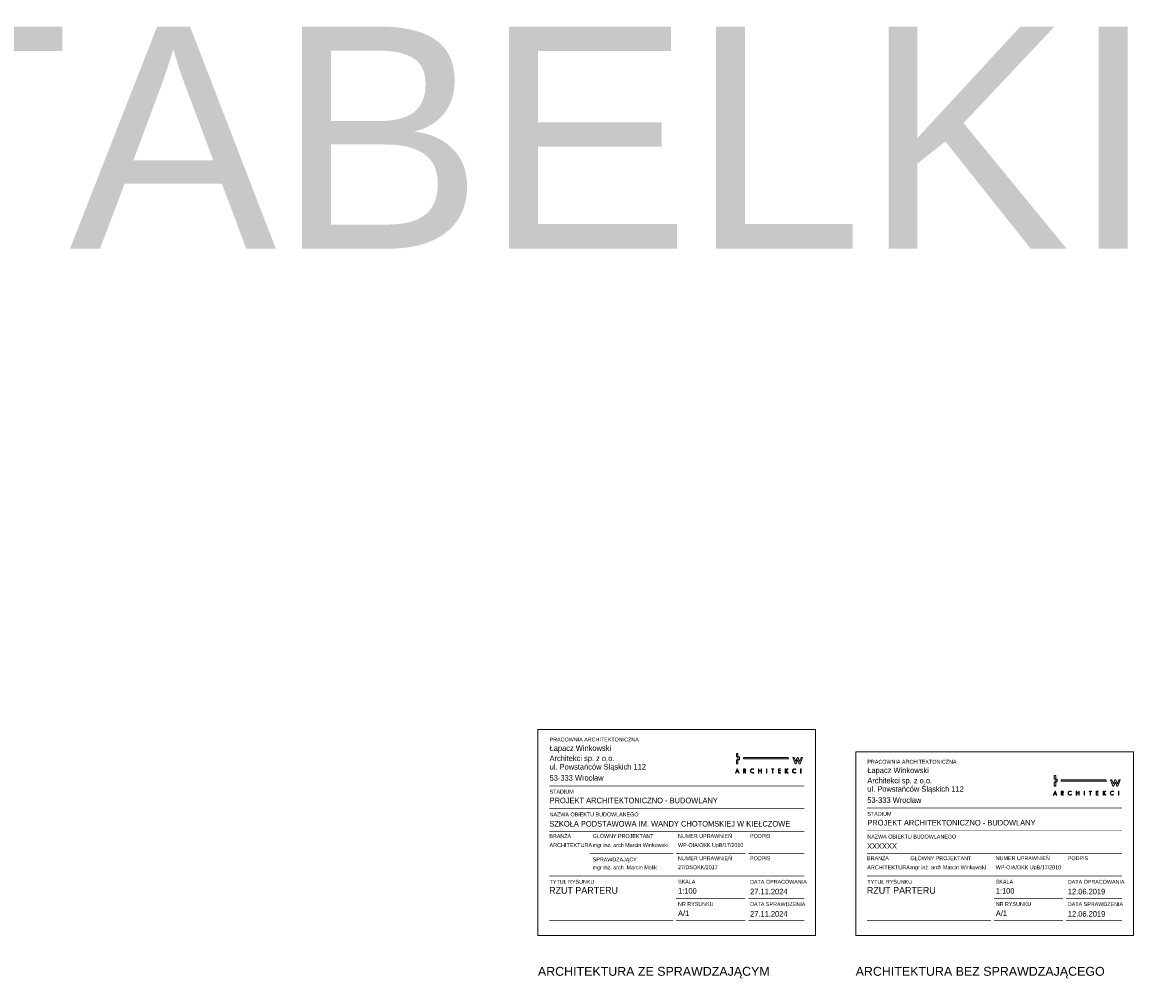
# Model space of a CAD drawing. Header units: millimetres. Extents: x 19422 to 119122, y -6876 to 97602.
# Tile 24 of 35: x 78701 to 82772, y 94163 to 97602. Entities that reach past the tile are written whole.
import ezdxf
from ezdxf.enums import TextEntityAlignment as Align

# ---------------------------------------------------------------- set-up
doc = ezdxf.new("R2010")
doc.units = ezdxf.units.MM
doc.layers.add('PT_IS_01_RZUT PIWNICY$0$!_NIEDRUKOWALNE', color=213, linetype='Continuous', lineweight=13, plot=False)
for name, color, linetype, lineweight in [('PT_IS_01_RZUT PIWNICY$0$0_TABELKA', 7, 'Continuous', 9), ('PT_IS_01_RZUT PIWNICY$0$A_WIDOKOWE', 2, 'Continuous', 13), ('S_WODA', 160, 'Continuous', 40)]:
    doc.layers.add(name, color=color, linetype=linetype, lineweight=lineweight)
doc.layers.add('PT_IS_01_RZUT PIWNICY$0$IE_SYMBOLE', color=7, linetype='Continuous', lineweight=13, true_color=0xfe0000)
doc.styles.add('PT_IS_01_RZUT PIWNICY$0$100 ARIAL', font='arial.ttf', dxfattribs={"height": 16})
doc.styles.add('PT_IS_01_RZUT PIWNICY$0$100 Jost1', font='txt')
doc.styles.add('PT_IS_01_RZUT PIWNICY$0$200 ARIAL', font='arial.ttf', dxfattribs={"height": 32})
doc.styles.add('PT_IS_01_RZUT PIWNICY$0$ARIAL', font='arial.ttf')

# ---------------------------------------------------------------- blocks, each defined once
blk = doc.blocks.new('PT_IS_01_RZUT PIWNICY$0$LOGO ŁWA')
at = {"true_color": 0x224b90}
h = blk.add_hatch(color=167, dxfattribs=at)
h.paths.add_polyline_path([(6, 2.6), (2.2, 2.6), (1.1, 0), (0, 0), (4.1, 9.5), (8.2, 0), (7.1, 0)])
h.paths.add_polyline_path([(5.6, 3.5), (4.1, 7.1), (2.6, 3.5)])
edge = h.paths.add_edge_path()
edge.add_spline(control_points=[(18.4, 8.1), (18.4, 8.1), (18.4, 4.8), (18.4, 4.8), (18.4, 4.8), (18.7, 4.8), (18.7, 4.8), (19, 4.8), (19.3, 4.9), (19.5, 4.9), (19.8, 4.9), (20, 5), (20.3, 5.1), (20.5, 5.2), (20.7, 5.4), (20.8, 5.6), (20.9, 5.8), (21, 6.1), (21, 6.5), (21, 6.7), (20.9, 7), (20.8, 7.2), (20.8, 7.4), (20.7, 7.6), (20.5, 7.7), (20.4, 7.8), (20.2, 7.9), (20, 7.9), (19.8, 8), (19.6, 8), (19.4, 8.1), (19.2, 8.1), (19, 8.1), (18.7, 8.1), (18.7, 8.1), (18.4, 8.1), (18.4, 8.1)], knot_values=[0, 0, 0, 0, 1, 1, 1, 2, 2, 2, 3, 3, 3, 4, 4, 4, 5, 5, 5, 6, 6, 6, 7, 7, 7, 8, 8, 8, 9, 9, 9, 10, 10, 10, 11, 11, 11, 12, 12, 12, 12], degree=3, periodic=0)
edge = h.paths.add_edge_path()
edge.add_spline(control_points=[(18.4, 4), (18.4, 4), (18.4, 0), (18.4, 0), (18.4, 0), (17.4, 0), (17.4, 0), (17.4, 0), (17.4, 9), (17.4, 9), (17.4, 9), (18.7, 9), (18.7, 9), (19.2, 9), (19.6, 9), (19.9, 8.9), (20.3, 8.8), (20.6, 8.7), (21, 8.5), (21.3, 8.4), (21.5, 8.1), (21.7, 7.8), (21.9, 7.4), (22, 7), (22, 6.5), (22, 5.8), (21.8, 5.3), (21.4, 4.8), (21, 4.4), (20.4, 4.1), (19.7, 4), (19.7, 4), (22.6, 0), (22.6, 0), (22.6, 0), (21.4, 0), (21.4, 0), (21.4, 0), (18.6, 4), (18.6, 4), (18.6, 4), (18.4, 4), (18.4, 4)], knot_values=[0, 0, 0, 0, 1, 1, 1, 2, 2, 2, 3, 3, 3, 4, 4, 4, 5, 5, 5, 6, 6, 6, 7, 7, 7, 8, 8, 8, 9, 9, 9, 10, 10, 10, 11, 11, 11, 12, 12, 12, 13, 13, 13, 14, 14, 14, 14], degree=3, periodic=0)
edge = h.paths.add_edge_path()
edge.add_spline(control_points=[(39.2, 8.3), (39.2, 8.3), (39.2, 7), (39.2, 7), (38.5, 7.8), (37.6, 8.2), (36.5, 8.2), (35.5, 8.2), (34.7, 7.9), (33.9, 7.1), (33.2, 6.4), (32.9, 5.5), (32.9, 4.5), (32.9, 3.5), (33.2, 2.6), (34, 1.9), (34.7, 1.1), (35.5, 0.8), (36.5, 0.8), (37.5, 0.8), (38.4, 1.2), (39.2, 2), (39.2, 2), (39.2, 0.7), (39.2, 0.7), (38.4, 0.1), (37.5, -0.2), (36.6, -0.2), (35.3, -0.2), (34.2, 0.3), (33.3, 1.2), (32.3, 2.1), (31.9, 3.2), (31.9, 4.5), (31.9, 5.8), (32.3, 6.9), (33.3, 7.8), (34.2, 8.7), (35.3, 9.2), (36.6, 9.2), (37.6, 9.2), (38.5, 8.9), (39.2, 8.3)], knot_values=[0, 0, 0, 0, 1, 1, 1, 2, 2, 2, 3, 3, 3, 4, 4, 4, 5, 5, 5, 6, 6, 6, 7, 7, 7, 8, 8, 8, 9, 9, 9, 10, 10, 10, 11, 11, 11, 12, 12, 12, 13, 13, 13, 14, 14, 14, 14], degree=3, periodic=0)
h.paths.add_polyline_path([(50.5, 5.4), (55.1, 5.4), (55.1, 9), (56.1, 9), (56.1, 0), (55.1, 0), (55.1, 4.4), (50.5, 4.4), (50.5, 0), (49.5, 0), (49.5, 9), (50.5, 9)])
h.paths.add_polyline_path([(67.5, 9), (67.5, 0), (66.5, 0), (66.5, 9)])
h.paths.add_polyline_path([(80.3, 8.1), (80.3, 0), (79.3, 0), (79.3, 8.1), (77.1, 8.1), (77.1, 9), (82.5, 9), (82.5, 8.1)])
h.paths.add_polyline_path([(92.1, 0), (92.1, 9), (96.7, 9), (96.7, 8.1), (93.1, 8.1), (93.1, 5.4), (96.6, 5.4), (96.6, 4.5), (93.1, 4.5), (93.1, 0.9), (96.7, 0.9), (96.7, 0)])
h.paths.add_polyline_path([(108, 5.2), (111.8, 9), (113.1, 9), (108.9, 4.8), (113.3, 0), (111.9, 0), (108.2, 4.1), (108, 3.9), (108, 0), (107, 0), (107, 9), (108, 9)])
edge = h.paths.add_edge_path()
edge.add_spline(control_points=[(129.6, 8.3), (129.6, 8.3), (129.6, 7), (129.6, 7), (128.9, 7.8), (127.9, 8.2), (126.9, 8.2), (125.9, 8.2), (125.1, 7.9), (124.3, 7.1), (123.6, 6.4), (123.3, 5.5), (123.3, 4.5), (123.3, 3.5), (123.6, 2.6), (124.3, 1.9), (125.1, 1.1), (125.9, 0.8), (126.9, 0.8), (127.9, 0.8), (128.8, 1.2), (129.6, 2), (129.6, 2), (129.6, 0.7), (129.6, 0.7), (128.8, 0.1), (127.9, -0.2), (127, -0.2), (125.7, -0.2), (124.6, 0.3), (123.7, 1.2), (122.7, 2.1), (122.3, 3.2), (122.3, 4.5), (122.3, 5.8), (122.7, 6.9), (123.7, 7.8), (124.6, 8.7), (125.7, 9.2), (127, 9.2), (128, 9.2), (128.8, 8.9), (129.6, 8.3)], knot_values=[0, 0, 0, 0, 1, 1, 1, 2, 2, 2, 3, 3, 3, 4, 4, 4, 5, 5, 5, 6, 6, 6, 7, 7, 7, 8, 8, 8, 9, 9, 9, 10, 10, 10, 11, 11, 11, 12, 12, 12, 13, 13, 13, 14, 14, 14, 14], degree=3, periodic=0)
h.paths.add_polyline_path([(140.8, 9), (140.8, 0), (139.8, 0), (139.8, 9)])
h.paths.add_polyline_path([(2.6, 28.6), (5.6, 28.6), (5.6, 19.6), (4.1, 19.6), (2.6, 19.6)])
h.paths.add_polyline_path([(2.6, 42.1), (5.6, 42.1), (5.6, 34.6), (2.6, 34.6)])
h.paths.add_polyline_path([(17.4, 33.1), (113.2, 33.1), (114.2, 30.1), (17.4, 30.1)])
h.paths.add_polyline_path([(5.6, 34.6), (8.5, 34.6), (8.5, 28.6), (5.6, 28.6)])
h.paths.add_polyline_path([(138.9, 19.6), (136.6, 19.6), (133.5, 28), (130.3, 19.6), (128.1, 19.6), (123.1, 33.1), (126.1, 33.1), (129.3, 24.7), (132.5, 33.1), (134.5, 33.1), (137.7, 24.7), (140.8, 33.1), (143.9, 33.1)])
at = {"color": 167, "lineweight": 0, "true_color": 0x224b90}
for points in [[(2.6, 42.1), (5.6, 42.1), (5.6, 34.6), (2.6, 34.6), (2.6, 42.1)], [(2.6, 28.6), (5.6, 28.6), (5.6, 19.6), (4.1, 19.6), (2.6, 19.6), (2.6, 28.6)], [(5.6, 34.6), (8.5, 34.6), (8.5, 28.6), (5.6, 28.6), (5.6, 34.6)], [(17.4, 33.1), (113.2, 33.1), (114.2, 30.1), (17.4, 30.1), (17.4, 33.1)], [(138.9, 19.6), (136.6, 19.6), (133.5, 28), (130.3, 19.6), (128.1, 19.6), (123.1, 33.1), (126.1, 33.1), (129.3, 24.7), (132.5, 33.1), (134.5, 33.1), (137.7, 24.7), (140.8, 33.1), (143.9, 33.1), (138.9, 19.6)], [(6, 2.6), (2.2, 2.6), (1.1, 0), (0, 0), (4.1, 9.5), (8.2, 0), (7.1, 0), (6, 2.6)], [(5.6, 3.5), (4.1, 7.1), (2.6, 3.5), (5.6, 3.5)], [(50.5, 5.4), (55.1, 5.4), (55.1, 9), (56.1, 9), (56.1, 0), (55.1, 0), (55.1, 4.4), (50.5, 4.4), (50.5, 0), (49.5, 0), (49.5, 9), (50.5, 9), (50.5, 5.4)], [(67.5, 9), (67.5, 0), (66.5, 0), (66.5, 9), (67.5, 9)], [(80.3, 8.1), (80.3, 0), (79.3, 0), (79.3, 8.1), (77.1, 8.1), (77.1, 9), (82.5, 9), (82.5, 8.1), (80.3, 8.1)], [(92.1, 0), (92.1, 9), (96.7, 9), (96.7, 8.1), (93.1, 8.1), (93.1, 5.4), (96.6, 5.4), (96.6, 4.5), (93.1, 4.5), (93.1, 0.9), (96.7, 0.9), (96.7, 0), (92.1, 0)], [(108, 5.2), (111.8, 9), (113.1, 9), (108.9, 4.8), (113.3, 0), (111.9, 0), (108.2, 4.1), (108, 3.9), (108, 0), (107, 0), (107, 9), (108, 9), (108, 5.2)], [(140.8, 9), (140.8, 0), (139.8, 0), (139.8, 9), (140.8, 9)]]:
    blk.add_lwpolyline(points, dxfattribs=at)
for points, knots in [([(18.4, 4), (18.4, 4), (18.4, 0), (18.4, 0), (18.4, 0), (17.4, 0), (17.4, 0), (17.4, 0), (17.4, 9), (17.4, 9), (17.4, 9), (18.7, 9), (18.7, 9), (19.2, 9), (19.6, 9), (19.9, 8.9), (20.3, 8.8), (20.6, 8.7), (21, 8.5), (21.3, 8.4), (21.5, 8.1), (21.7, 7.8), (21.9, 7.4), (22, 7), (22, 6.5), (22, 5.8), (21.8, 5.3), (21.4, 4.8), (21, 4.4), (20.4, 4.1), (19.7, 4), (19.7, 4), (22.6, 0), (22.6, 0), (22.6, 0), (21.4, 0), (21.4, 0), (21.4, 0), (18.6, 4), (18.6, 4), (18.6, 4), (18.4, 4), (18.4, 4)], [0, 0, 0, 0, 1, 1, 1, 2, 2, 2, 3, 3, 3, 4, 4, 4, 5, 5, 5, 6, 6, 6, 7, 7, 7, 8, 8, 8, 9, 9, 9, 10, 10, 10, 11, 11, 11, 12, 12, 12, 13, 13, 13, 14, 14, 14, 14]), ([(18.4, 8.1), (18.4, 8.1), (18.4, 4.8), (18.4, 4.8), (18.4, 4.8), (18.7, 4.8), (18.7, 4.8), (19, 4.8), (19.3, 4.9), (19.5, 4.9), (19.8, 4.9), (20, 5), (20.3, 5.1), (20.5, 5.2), (20.7, 5.4), (20.8, 5.6), (20.9, 5.8), (21, 6.1), (21, 6.5), (21, 6.7), (20.9, 7), (20.8, 7.2), (20.8, 7.4), (20.7, 7.6), (20.5, 7.7), (20.4, 7.8), (20.2, 7.9), (20, 7.9), (19.8, 8), (19.6, 8), (19.4, 8.1), (19.2, 8.1), (19, 8.1), (18.7, 8.1), (18.7, 8.1), (18.4, 8.1), (18.4, 8.1)], [0, 0, 0, 0, 1, 1, 1, 2, 2, 2, 3, 3, 3, 4, 4, 4, 5, 5, 5, 6, 6, 6, 7, 7, 7, 8, 8, 8, 9, 9, 9, 10, 10, 10, 11, 11, 11, 12, 12, 12, 12]), ([(39.2, 8.3), (39.2, 8.3), (39.2, 7), (39.2, 7), (38.5, 7.8), (37.6, 8.2), (36.5, 8.2), (35.5, 8.2), (34.7, 7.9), (33.9, 7.1), (33.2, 6.4), (32.9, 5.5), (32.9, 4.5), (32.9, 3.5), (33.2, 2.6), (34, 1.9), (34.7, 1.1), (35.5, 0.8), (36.5, 0.8), (37.5, 0.8), (38.4, 1.2), (39.2, 2), (39.2, 2), (39.2, 0.7), (39.2, 0.7), (38.4, 0.1), (37.5, -0.2), (36.6, -0.2), (35.3, -0.2), (34.2, 0.3), (33.3, 1.2), (32.3, 2.1), (31.9, 3.2), (31.9, 4.5), (31.9, 5.8), (32.3, 6.9), (33.3, 7.8), (34.2, 8.7), (35.3, 9.2), (36.6, 9.2), (37.6, 9.2), (38.5, 8.9), (39.2, 8.3)], [0, 0, 0, 0, 1, 1, 1, 2, 2, 2, 3, 3, 3, 4, 4, 4, 5, 5, 5, 6, 6, 6, 7, 7, 7, 8, 8, 8, 9, 9, 9, 10, 10, 10, 11, 11, 11, 12, 12, 12, 13, 13, 13, 14, 14, 14, 14]), ([(129.6, 8.3), (129.6, 8.3), (129.6, 7), (129.6, 7), (128.9, 7.8), (127.9, 8.2), (126.9, 8.2), (125.9, 8.2), (125.1, 7.9), (124.3, 7.1), (123.6, 6.4), (123.3, 5.5), (123.3, 4.5), (123.3, 3.5), (123.6, 2.6), (124.3, 1.9), (125.1, 1.1), (125.9, 0.8), (126.9, 0.8), (127.9, 0.8), (128.8, 1.2), (129.6, 2), (129.6, 2), (129.6, 0.7), (129.6, 0.7), (128.8, 0.1), (127.9, -0.2), (127, -0.2), (125.7, -0.2), (124.6, 0.3), (123.7, 1.2), (122.7, 2.1), (122.3, 3.2), (122.3, 4.5), (122.3, 5.8), (122.7, 6.9), (123.7, 7.8), (124.6, 8.7), (125.7, 9.2), (127, 9.2), (128, 9.2), (128.8, 8.9), (129.6, 8.3)], [0, 0, 0, 0, 1, 1, 1, 2, 2, 2, 3, 3, 3, 4, 4, 4, 5, 5, 5, 6, 6, 6, 7, 7, 7, 8, 8, 8, 9, 9, 9, 10, 10, 10, 11, 11, 11, 12, 12, 12, 13, 13, 13, 14, 14, 14, 14])]:
    blk.add_open_spline(points, degree=3, knots=knots, dxfattribs=at)
blk = doc.blocks.new('PT_IS_01_RZUT PIWNICY$0$_0_TABELKA_PAB_ARCH+SPR')
at = {"layer": 'PT_IS_01_RZUT PIWNICY$0$!_NIEDRUKOWALNE'}
blk.add_lwpolyline([(0, 74.24), (99.98, 74.24), (99.98, 0), (0, 0)], close=True, dxfattribs=at)
at = {"layer": 'PT_IS_01_RZUT PIWNICY$0$0_TABELKA', "color": 9, "true_color": 0xbabfcb}
for points in [[(4.1, 53.93, 0.22, 0.22, 0), (95.89, 53.93, 0, 0, 0)], [(4.1, 45.73, 0.22, 0.22, 0), (95.89, 45.73, 0, 0, 0)], [(4.1, 37.52, 0.22, 0.22, 0), (95.89, 37.52, 0, 0, 0)], [(4.1, 37.52, 0.22, 0.22, 0), (95.89, 37.52, 0, 0, 0)], [(18.67, 29.52, 0.22, 0.22, 0), (48.75, 29.52, 0.22, 0.22, 0)], [(49.75, 29.52, 0.22, 0.22, 0), (74.73, 29.52, 0.22, 0.22, 0)], [(75.73, 29.52, 0.22, 0.22, 0), (95.89, 29.52, 0, 0, 0)], [(4.1, 21.52, 0.22, 0.22, 0), (95.89, 21.52, 0.22, 0.22, 0)], [(4.1, 21.49, 0.22, 0.22, 0), (95.89, 21.49, 0.22, 0.22, 0)], [(4.1, 21.49, 0.22, 0.22, 0), (41.72, 21.49, 0, 0, 0)], [(42.79, 21.49, 0.22, 0.22, 0), (95.89, 21.49, 0.22, 0.22, 0)], [(49.75, 13.46, 0.22, 0.22, 0), (74.65, 13.46, 0, 0, 0)], [(75.73, 13.46, 0.22, 0.22, 0), (95.89, 13.46, 0, 0, 0)], [(4.1, 5.43, 0.22, 0.22, 0), (48.75, 5.43, 0.22, 0.22, 0)], [(49.75, 5.43, 0.22, 0.22, 0), (74.65, 5.43, 0, 0, 0)], [(75.73, 5.43, 0.22, 0.22, 0), (95.89, 5.43, 0, 0, 0)]]:
    blk.add_lwpolyline(points, format="xyseb", dxfattribs=at)
at = {"layer": 'PT_IS_01_RZUT PIWNICY$0$0_TABELKA', "color": 167, "true_color": 0x224b90, "xscale": 0.1679856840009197, "yscale": 0.1679856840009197, "zscale": 0.1679856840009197}
blk.add_blockref('PT_IS_01_RZUT PIWNICY$0$LOGO ŁWA', (71.09, 58.56), dxfattribs=at)
at = {"layer": 'PT_IS_01_RZUT PIWNICY$0$0_TABELKA', "color": 167, "true_color": 0x234b90}
for s, insert, char_height, width, attachment_point, style in [('\\fJost* 400 Book|b0|i0;PRACOWNIA ARCHITEKTONICZNA', (4.2, 71.32), 1.4, 38.808, 1, 'PT_IS_01_RZUT PIWNICY$0$100 Jost1'), ('\\c5450777;\\fJost* 400 Book|b0|i0|c238;Łapacz Winkowski', (4.2, 68.54), 2.013, 38.808, 1, 'PT_IS_01_RZUT PIWNICY$0$100 ARIAL'), ('\\c5450777;\\fJost* 400 Book|b0|i0;Architekci sp. z o.o.', (4.2, 64.86), 2.013, 38.808, 1, 'PT_IS_01_RZUT PIWNICY$0$100 Jost1'), ('\\c5450777;\\fJost* 400 Book|b0|i0|c238;ul. Powstańców Śląskich 112', (4.2, 61.82), 2.013, 38.808, 1, 'PT_IS_01_RZUT PIWNICY$0$100 Jost1'), ('\\c5450777;\\fJost* 400 Book|b0|i0|c238;53-333 Wrocław', (4.2, 57.82), 2.013, 38.808, 1, 'PT_IS_01_RZUT PIWNICY$0$100 ARIAL'), ('\\fJost* 400 Book|b0|i0;STADIUM', (4.2, 52.55), 1.4, 38.808, 1, 'PT_IS_01_RZUT PIWNICY$0$100 Jost1'), ('\\c5450777;\\fJost* 400 Book|b0|i0;PROJEKT ARCHITEKTONICZNO - BUDOWLANY', (4.2, 49.68), 2.013, 63.6873, 1, 'PT_IS_01_RZUT PIWNICY$0$100 Jost1'), ('\\c5450777;\\fJost* 400 Book|b0|i0;SZKO\\fJost* 400 Book|b0|i0|c238;ŁA PODSTAWOWA IM. WANDY CHOTOMSKIEJ W KIEŁCZOWE', (4.1, 41.3), 2.013, 448.9878, 1, 'PT_IS_01_RZUT PIWNICY$0$100 Jost1'), ('\\fJost* 400 Book|b0|i0;NAZWA OBIEKTU BUDOWLANEGO', (4.2, 44.35), 1.4, 38.808, 1, 'PT_IS_01_RZUT PIWNICY$0$100 Jost1'), ('\\fJost* 400 Book|b0|i0;BRAN\\fJost* 400 Book|b0|i0|c238;ŻA', (4.1, 36.57), 1.4, 38.808, 1, 'PT_IS_01_RZUT PIWNICY$0$100 Jost1'), ('\\fJost* 400 Book|b0|i0;G\\fJost* 400 Book|b0|i0|c238;ŁÓWNY PROJEKTANT', (19.71, 36.57), 1.4, 38.808, 1, 'PT_IS_01_RZUT PIWNICY$0$100 Jost1'), ('\\fJost* 400 Book|b0|i0|c238;NUMER UPRAWNIEŃ', (50.44, 36.58), 1.4, 38.808, 1, 'PT_IS_01_RZUT PIWNICY$0$100 Jost1'), ('\\c5450777;\\fJost* 400 Book|b0|i0|c238;ARCHITEKTURA', (4.15, 33.3), 1.43, 65.8961, 1, 'PT_IS_01_RZUT PIWNICY$0$100 Jost1'), ('\\c5450777;\\fJost* 400 Book|b0|i0|c238;mgr inż. arch Marcin Winkowski', (19.71, 33.3), 1.4, 65.8961, 1, 'PT_IS_01_RZUT PIWNICY$0$100 Jost1'), ('\\c5450777;\\fJost* 400 Book|b0|i0;WP-OIA/OKK UpB/17/2010', (50.44, 33.3), 1.4, 38.808, 1, 'PT_IS_01_RZUT PIWNICY$0$100 Jost1'), ('\\fJost* 400 Book|b0|i0|c238;PODPIS', (76.39, 36.58), 1.4, 38.808, 1, 'PT_IS_01_RZUT PIWNICY$0$100 Jost1'), ('\\fJost* 400 Book|b0|i0|c238;NUMER UPRAWNIEŃ', (50.44, 28.55), 1.4, 38.808, 1, 'PT_IS_01_RZUT PIWNICY$0$100 Jost1'), ('\\fJost* 400 Book|b0|i0|c238;PODPIS', (76.39, 28.55), 1.4, 38.808, 1, 'PT_IS_01_RZUT PIWNICY$0$100 Jost1'), ('\\fJost* 400 Book|b0|i0;SPRAWDZAJ\\fJost* 400 Book|b0|i0|c238;ĄCY', (19.71, 28.12), 1.4, 38.808, 1, 'PT_IS_01_RZUT PIWNICY$0$100 Jost1'), ('\\c5450777;\\fJost* 400 Book|b0|i0|c238;mgr inż. arch. Marcin Molik', (19.71, 25.27), 1.4, 65.8947, 1, 'PT_IS_01_RZUT PIWNICY$0$100 Jost1'), ('\\c5450777;\\fJost* 400 Book|b0|i0;27/DSOKK/2017', (50.44, 25.33), 1.4, 38.808, 1, 'PT_IS_01_RZUT PIWNICY$0$100 Jost1'), ('\\fJost* 400 Book|b0|i0|c238;TYTUŁ RYSUNKU', (4.2, 20.09), 1.4, 38.808, 1, 'PT_IS_01_RZUT PIWNICY$0$100 Jost1'), ('\\fJost* 400 Book|b0|i0|c238;SKALA', (50.45, 20.11), 1.4, 38.808, 1, 'PT_IS_01_RZUT PIWNICY$0$100 Jost1'), ('\\c5450777;\\fJost* 400 Book|b0|i0;27.11.2024', (76.39, 15.85), 2.013, 38.808, 4, 'PT_IS_01_RZUT PIWNICY$0$100 Jost1'), ('\\fJost* 400 Book|b0|i0|c238;DATA OPRACOWANIA', (76.39, 19.38), 1.4, 38.808, 4, 'PT_IS_01_RZUT PIWNICY$0$100 Jost1'), ('DATA SPRAWDZENIA', (76.39, 11.33), 1.4, 38.808, 4, 'PT_IS_01_RZUT PIWNICY$0$100 Jost1'), ('\\fJost* 400 Book|b0|i0|c238;NR RYSUNKU', (50.45, 12.08), 1.4, 38.808, 1, 'PT_IS_01_RZUT PIWNICY$0$100 Jost1'), ('\\c5450777;\\fJost* 400 Book|b0|i0;27.11.2024', (76.39, 7.82), 2.013, 38.808, 4, 'PT_IS_01_RZUT PIWNICY$0$100 Jost1')]:
    blk.add_mtext(s, dxfattribs=dict(at, insert=insert, char_height=char_height, width=width, attachment_point=attachment_point, style=style))
at = {"layer": 'PT_IS_01_RZUT PIWNICY$0$0_TABELKA', "color": 169, "true_color": 0x192c53, "style": 'PT_IS_01_RZUT PIWNICY$0$100 Jost1'}
blk.add_attdef('TYT_RYS_001', (4.04, 15.09), '', height=2.4, dxfattribs=at)
for tag, p in [('SKALA', (50.45, 17.11)), ('NR', (50.45, 9.07))]:
    blk.add_attdef(tag, text='', height=2.01, dxfattribs=at).set_placement(p, align=Align.TOP_LEFT)
blk = doc.blocks.new('PT_IS_01_RZUT PIWNICY$0$_0_TABELKA_PAB_ARCH')
at = {"layer": 'PT_IS_01_RZUT PIWNICY$0$!_NIEDRUKOWALNE'}
blk.add_lwpolyline([(0, 66.24), (99.98, 66.24), (99.98, 0), (0, 0)], close=True, dxfattribs=at)
at = {"layer": 'PT_IS_01_RZUT PIWNICY$0$0_TABELKA', "color": 9, "true_color": 0xbabfcb}
for points in [[(4.1, 45.93, 0.22, 0.22, 0), (95.89, 45.93, 0, 0, 0)], [(4.1, 37.73, 0.22, 0.22, 0), (95.89, 37.73, 0, 0, 0)], [(4.1, 29.52, 0.22, 0.22, 0), (95.89, 29.52, 0, 0, 0)], [(4.1, 29.52, 0.22, 0.22, 0), (95.89, 29.52, 0, 0, 0)], [(4.1, 21.52, 0.22, 0.22, 0), (95.89, 21.52, 0.22, 0.22, 0)], [(4.1, 21.49, 0.22, 0.22, 0), (41.72, 21.49, 0, 0, 0)], [(4.1, 21.49, 0.22, 0.22, 0), (95.89, 21.49, 0.22, 0.22, 0)], [(49.75, 13.46, 0.22, 0.22, 0), (74.65, 13.46, 0, 0, 0)], [(75.73, 13.46, 0.22, 0.22, 0), (95.89, 13.46, 0, 0, 0)], [(4.1, 5.43, 0.22, 0.22, 0), (48.75, 5.43, 0.22, 0.22, 0)], [(49.75, 5.43, 0.22, 0.22, 0), (74.65, 5.43, 0, 0, 0)], [(75.73, 5.43, 0.22, 0.22, 0), (95.89, 5.43, 0, 0, 0)]]:
    blk.add_lwpolyline(points, format="xyseb", dxfattribs=at)
at = {"layer": 'PT_IS_01_RZUT PIWNICY$0$0_TABELKA', "color": 167, "true_color": 0x224b90, "xscale": 0.1679856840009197, "yscale": 0.1679856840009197, "zscale": 0.1679856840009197}
blk.add_blockref('PT_IS_01_RZUT PIWNICY$0$LOGO ŁWA', (71.09, 50.56), dxfattribs=at)
at = {"layer": 'PT_IS_01_RZUT PIWNICY$0$0_TABELKA', "color": 167, "true_color": 0x234b90}
for s, insert, char_height, width, attachment_point, style in [('\\fJost* 400 Book|b0|i0;PRACOWNIA ARCHITEKTONICZNA', (4.2, 63.32), 1.4, 38.808, 1, 'PT_IS_01_RZUT PIWNICY$0$100 Jost1'), ('\\c5450777;\\fJost* 400 Book|b0|i0;Architekci sp. z o.o.', (4.2, 56.86), 2.013, 38.808, 1, 'PT_IS_01_RZUT PIWNICY$0$100 Jost1'), ('\\c5450777;\\fJost* 400 Book|b0|i0|c238;Łapacz Winkowski', (4.2, 60.54), 2.013, 38.808, 1, 'PT_IS_01_RZUT PIWNICY$0$100 ARIAL'), ('\\c5450777;\\fJost* 400 Book|b0|i0|c238;ul. Powstańców Śląskich 112', (4.2, 53.82), 2.013, 38.808, 1, 'PT_IS_01_RZUT PIWNICY$0$100 Jost1'), ('\\c5450777;\\fJost* 400 Book|b0|i0|c238;53-333 Wrocław', (4.2, 49.82), 2.013, 38.808, 1, 'PT_IS_01_RZUT PIWNICY$0$100 ARIAL'), ('\\fJost* 400 Book|b0|i0;STADIUM', (4.2, 44.55), 1.4, 38.808, 1, 'PT_IS_01_RZUT PIWNICY$0$100 Jost1'), ('\\c5450777;\\fJost* 400 Book|b0|i0;PROJEKT ARCHITEKTONICZNO - BUDOWLANY', (4.2, 41.68), 2.013, 63.6873, 1, 'PT_IS_01_RZUT PIWNICY$0$100 Jost1'), ('\\c5450777;\\fJost* 400 Book|b0|i0|c238;XXXXXX', (4.1, 33.3), 2.013, 448.9878, 1, 'PT_IS_01_RZUT PIWNICY$0$100 Jost1'), ('\\fJost* 400 Book|b0|i0;NAZWA OBIEKTU BUDOWLANEGO', (4.2, 36.35), 1.4, 38.808, 1, 'PT_IS_01_RZUT PIWNICY$0$100 Jost1'), ('\\fJost* 400 Book|b0|i0;BRAN\\fJost* 400 Book|b0|i0|c238;ŻA', (4.1, 28.57), 1.4, 38.808, 1, 'PT_IS_01_RZUT PIWNICY$0$100 Jost1'), ('\\fJost* 400 Book|b0|i0;G\\fJost* 400 Book|b0|i0|c238;ŁÓWNY PROJEKTANT', (19.71, 28.57), 1.4, 38.808, 1, 'PT_IS_01_RZUT PIWNICY$0$100 Jost1'), ('\\fJost* 400 Book|b0|i0|c238;NUMER UPRAWNIEŃ', (50.44, 28.58), 1.4, 38.808, 1, 'PT_IS_01_RZUT PIWNICY$0$100 Jost1'), ('\\fJost* 400 Book|b0|i0|c238;PODPIS', (76.39, 28.58), 1.4, 38.808, 1, 'PT_IS_01_RZUT PIWNICY$0$100 Jost1'), ('\\c5450777;\\fJost* 400 Book|b0|i0|c238;ARCHITEKTURA', (4.15, 25.3), 1.43, 65.8961, 1, 'PT_IS_01_RZUT PIWNICY$0$100 Jost1'), ('\\c5450777;\\fJost* 400 Book|b0|i0|c238;mgr inż. arch Marcin Winkowski', (19.71, 25.3), 1.4, 65.8961, 1, 'PT_IS_01_RZUT PIWNICY$0$100 Jost1'), ('\\c5450777;\\fJost* 400 Book|b0|i0;WP-OIA/OKK UpB/17/2010', (50.44, 25.3), 1.4, 38.808, 1, 'PT_IS_01_RZUT PIWNICY$0$100 Jost1'), ('\\fJost* 400 Book|b0|i0|c238;TYTUŁ RYSUNKU', (4.2, 20.09), 1.4, 38.808, 1, 'PT_IS_01_RZUT PIWNICY$0$100 Jost1'), ('\\fJost* 400 Book|b0|i0|c238;SKALA', (50.45, 20.11), 1.4, 38.808, 1, 'PT_IS_01_RZUT PIWNICY$0$100 Jost1'), ('\\fJost* 400 Book|b0|i0|c238;DATA OPRACOWANIA', (76.39, 19.38), 1.4, 38.808, 4, 'PT_IS_01_RZUT PIWNICY$0$100 Jost1'), ('\\c5450777;\\fJost* 400 Book|b0|i0;12.06.2019', (76.39, 15.85), 2.013, 38.808, 4, 'PT_IS_01_RZUT PIWNICY$0$100 Jost1'), ('DATA SPRAWDZENIA', (76.39, 11.33), 1.4, 38.808, 4, 'PT_IS_01_RZUT PIWNICY$0$100 Jost1'), ('\\fJost* 400 Book|b0|i0|c238;NR RYSUNKU', (50.45, 12.08), 1.4, 38.808, 1, 'PT_IS_01_RZUT PIWNICY$0$100 Jost1'), ('\\c5450777;\\fJost* 400 Book|b0|i0;12.06.2019', (76.39, 7.82), 2.013, 38.808, 4, 'PT_IS_01_RZUT PIWNICY$0$100 Jost1')]:
    blk.add_mtext(s, dxfattribs=dict(at, insert=insert, char_height=char_height, width=width, attachment_point=attachment_point, style=style))
at = {"layer": 'PT_IS_01_RZUT PIWNICY$0$0_TABELKA', "color": 169, "true_color": 0x192c53, "style": 'PT_IS_01_RZUT PIWNICY$0$100 Jost1'}
blk.add_attdef('TYT_RYS_001', (4.04, 15.09), '', height=2.4, dxfattribs=at)
for tag, p in [('SKALA', (50.45, 17.11)), ('NR', (50.45, 9.07))]:
    blk.add_attdef(tag, text='', height=2.01, dxfattribs=at).set_placement(p, align=Align.TOP_LEFT)
blk = doc.blocks.new('PT_IS_01_RZUT PIWNICY')
at = {"layer": 'PT_IS_01_RZUT PIWNICY$0$A_WIDOKOWE'}
blk.add_blockref('PT_IS_01_RZUT PIWNICY$0$_0_TABELKA_PAB_ARCH+SPR', (4211.72, 9807.33), dxfattribs=at).add_auto_attribs({'TYT_RYS_001': 'RZUT PARTERU', 'NR': 'A/1', 'SKALA': '1:100'})
at = {"layer": 'PT_IS_01_RZUT PIWNICY$0$IE_SYMBOLE'}
blk.add_blockref('PT_IS_01_RZUT PIWNICY$0$_0_TABELKA_PAB_ARCH', (4326.12, 9807.33), dxfattribs=at).add_auto_attribs({'SKALA': '1:100', 'NR': 'A/1', 'TYT_RYS_001': 'RZUT PARTERU'})
at = {"style": 'PT_IS_01_RZUT PIWNICY$0$100 ARIAL'}
blk.add_text('TABELKI DO LAYOUTU:', height=80, dxfattribs=at).set_placement((4598.85, 10094.71), align=Align.MIDDLE_CENTER)
at = {"color": 7, "char_height": 3.2, "width": 92.9109, "attachment_point": 4, "style": 'PT_IS_01_RZUT PIWNICY$0$200 ARIAL'}
for s, insert in [('ARCHITEKTURA ZE SPRAWDZAJĄCYM', (4211.72, 9794)), ('ARCHITEKTURA BEZ SPRAWDZAJĄCEGO', (4326.12, 9794))]:
    blk.add_mtext(s, dxfattribs=dict(at, insert=insert))
at = {"layer": 'PT_IS_01_RZUT PIWNICY$0$IE_SYMBOLE', "style": 'PT_IS_01_RZUT PIWNICY$0$ARIAL', "flags": 12}
for tag, p in [('PIR', (6294.74, 6824.61)), ('O', (6258.04, 6679.36, 0)), ('KE', (6258.57, 6606.37))]:
    blk.add_attdef(tag, text='', height=15.08, dxfattribs=at).set_placement(p, align=Align.CENTER)

msp = doc.modelspace()

# ---------------------------------------------------------------- block references
at = {"layer": 'S_WODA', "xscale": 10, "yscale": 10, "zscale": 10}
msp.add_blockref('PT_IS_01_RZUT PIWNICY', (38438.7, -3759.7), dxfattribs=at)

doc.saveas('drawing.dxf')
